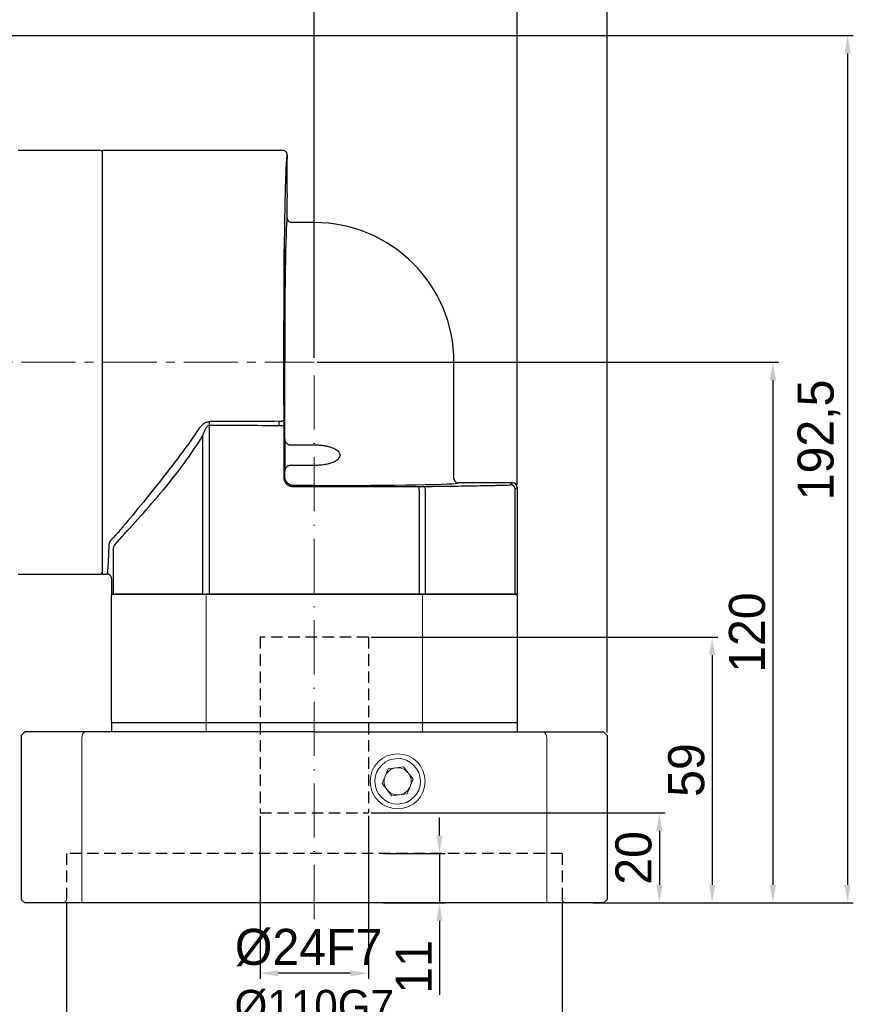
# Model space of a CAD drawing. Header units: millimetres. Extents: x 7078 to 7942, y -634 to -23.
# Tile 13 of 15: x 7522 to 7707, y -374 to -155. Entities that reach past the tile are written whole.
import ezdxf

# ---------------------------------------------------------------- set-up
doc = ezdxf.new("R2010")
doc.units = ezdxf.units.MM
doc.header["$PDSIZE"] = -5
for name, pattern in [('ACAD_ISO10W100', [18, 12, -3, 0, -3]), ('DASHED', [19.05, 12.7, -6.35]), ('点画线', [18, 12, -2, 2, -2])]:
    doc.linetypes.add(name, pattern=pattern)
doc.layers.get('0').update_dxf_attribs({"lineweight": 18})
doc.layers.get('Defpoints').update_dxf_attribs({"lineweight": 18})
for name, color, linetype, lineweight in [('4虚线层', 6, 'DASHED', 35), ('7中心线层', 7, '点画线', 18), ('中心线层', 7, 'ACAD_ISO10W100', 0), ('尺寸线层', 3, 'Continuous', 18), ('标注线', 7, 'Continuous', 18), ('粗实线', 7, 'Continuous', 40)]:
    doc.layers.add(name, color=color, linetype=linetype, lineweight=lineweight)
doc.styles.add('工程字', font='txt')
doc.dimstyles.new('ISO-25', dxfattribs={"dimtxt": 8, "dimasz": 4, "dimexe": 1.25, "dimexo": 0.625, "dimgap": 1.7, "dimtad": 1, "dimtxsty": '工程字', "dimcen": 2, "dimdle": 8, "dimadec": 0, "dimazin": 0, "dimtfac": 1, "dimtmove": 0, "dimatfit": 3, "dimfxl": 1, "dimarcsym": 0})

# ---------------------------------------------------------------- blocks, each defined once
blk = doc.blocks.new('*D10')
at = {"layer": 'Defpoints', "color": 0}
for p in [(7455.26, -158.84), (7705.6, -158.84), (7648.42, -351.34)]:
    blk.add_point(p, dxfattribs=at)
at = {"layer": '尺寸线层', "color": 0, "lineweight": -2}
for p, q in [((7455.88, -158.84), (7706.85, -158.84)), ((7705.6, -347.34), (7705.6, -162.84)), ((7649.05, -351.34), (7706.85, -351.34))]:
    blk.add_line(p, q, dxfattribs=at)
at = {"layer": '尺寸线层', "color": 0}
for points in [[(7706.27, -162.84), (7704.93, -162.84), (7705.6, -158.84)], [(7704.93, -347.34), (7706.27, -347.34), (7705.6, -351.34)]]:
    blk.add_solid(points, dxfattribs=at)
at = {"layer": '尺寸线层', "color": 0, "insert": (7699.23, -248.59), "char_height": 8, "attachment_point": 5, "rotation": 90, "style": '工程字'}
blk.add_mtext('192,5', dxfattribs=at)
blk = doc.blocks.new('*D11')
at = {"layer": 'Defpoints', "color": 0}
for p in [(7455.76, -129.94), (7455.76, -159.34), (7587.26, -231.34)]:
    blk.add_point(p, dxfattribs=at)
at = {"layer": '尺寸线层', "color": 0, "lineweight": -2}
for p, q in [((7455.76, -158.34), (7455.76, -128.69)), ((7587.26, -230.34), (7587.26, -128.69)), ((7583.26, -129.94), (7459.76, -129.94))]:
    blk.add_line(p, q, dxfattribs=at)
at = {"layer": '尺寸线层', "color": 0}
for points in [[(7459.76, -129.28), (7459.76, -130.61), (7455.76, -129.94)], [(7583.26, -130.61), (7583.26, -129.28), (7587.26, -129.94)]]:
    blk.add_solid(points, dxfattribs=at)
at = {"layer": '尺寸线层', "color": 0, "insert": (7521.51, -123.97), "char_height": 8, "attachment_point": 5, "style": '工程字'}
blk.add_mtext('131,5', dxfattribs=at)
blk = doc.blocks.new('*D13')
at = {"layer": 'Defpoints', "color": 0}
for p in [(7418.76, -115.54), (7418.76, -193.39), (7632.26, -259.14)]:
    blk.add_point(p, dxfattribs=at)
at = {"layer": '尺寸线层', "color": 0, "lineweight": -2}
for p, q in [((7418.76, -192.76), (7418.76, -114.29)), ((7628.26, -115.54), (7422.76, -115.54)), ((7632.26, -258.52), (7632.26, -114.29))]:
    blk.add_line(p, q, dxfattribs=at)
at = {"layer": '尺寸线层', "color": 0}
for points in [[(7422.76, -114.88), (7422.76, -116.21), (7418.76, -115.54)], [(7628.26, -116.21), (7628.26, -114.88), (7632.26, -115.54)]]:
    blk.add_solid(points, dxfattribs=at)
at = {"layer": '尺寸线层', "color": 0, "insert": (7525.51, -109.17), "char_height": 8, "attachment_point": 5, "style": '工程字'}
blk.add_mtext('213,5', dxfattribs=at)
blk = doc.blocks.new('*D39')
at = {"layer": 'Defpoints', "color": 0}
for p in [(7587.26, -231.34), (7651.46, -351.34), (7689.01, -351.34)]:
    blk.add_point(p, dxfattribs=at)
at = {"layer": '尺寸线层', "color": 0, "lineweight": -2}
for p, q in [((7587.89, -231.34), (7690.26, -231.34)), ((7689.01, -235.34), (7689.01, -347.34)), ((7652.09, -351.34), (7690.26, -351.34))]:
    blk.add_line(p, q, dxfattribs=at)
at = {"layer": '尺寸线层', "color": 0}
for points in [[(7689.68, -235.34), (7688.35, -235.34), (7689.01, -231.34)], [(7688.35, -347.34), (7689.68, -347.34), (7689.01, -351.34)]]:
    blk.add_solid(points, dxfattribs=at)
at = {"layer": '尺寸线层', "color": 0, "insert": (7683.31, -291.34), "char_height": 8, "attachment_point": 5, "rotation": 90, "style": '工程字'}
blk.add_mtext('120', dxfattribs=at)
blk = doc.blocks.new('*D40')
at = {"layer": 'Defpoints', "color": 0}
for p in [(7599.26, -292.34), (7651.46, -351.34), (7675.53, -351.34)]:
    blk.add_point(p, dxfattribs=at)
at = {"layer": '尺寸线层', "color": 0, "lineweight": -2}
for p, q in [((7599.89, -292.34), (7676.78, -292.34)), ((7675.53, -296.34), (7675.53, -347.34)), ((7652.09, -351.34), (7676.78, -351.34))]:
    blk.add_line(p, q, dxfattribs=at)
at = {"layer": '尺寸线层', "color": 0}
for points in [[(7676.2, -296.34), (7674.86, -296.34), (7675.53, -292.34)], [(7674.86, -347.34), (7676.2, -347.34), (7675.53, -351.34)]]:
    blk.add_solid(points, dxfattribs=at)
at = {"layer": '尺寸线层', "color": 0, "insert": (7669.83, -321.84), "char_height": 8, "attachment_point": 5, "rotation": 90, "style": '工程字'}
blk.add_mtext('59', dxfattribs=at)
blk = doc.blocks.new('*D41')
at = {"layer": 'Defpoints', "color": 0}
for p in [(7575.26, -331.34), (7599.26, -331.34), (7575.26, -366.93)]:
    blk.add_point(p, dxfattribs=at)
at = {"layer": '尺寸线层', "color": 0, "lineweight": -2}
for p, q in [((7575.26, -331.97), (7575.26, -368.18)), ((7599.26, -331.97), (7599.26, -368.18)), ((7595.26, -366.93), (7579.26, -366.93))]:
    blk.add_line(p, q, dxfattribs=at)
at = {"layer": '尺寸线层', "color": 0}
for points in [[(7579.26, -366.27), (7579.26, -367.6), (7575.26, -366.93)], [(7595.26, -367.6), (7595.26, -366.27), (7599.26, -366.93)]]:
    blk.add_solid(points, dxfattribs=at)
at = {"layer": '尺寸线层', "color": 0, "insert": (7586.01, -361.23), "char_height": 8, "attachment_point": 5, "style": '工程字'}
blk.add_mtext('%%C24F7', dxfattribs=at)
blk = doc.blocks.new('*D42')
at = {"layer": 'Defpoints', "color": 0}
for p in [(7601.98, -340.34), (7601.98, -351.34), (7615.04, -351.34)]:
    blk.add_point(p, dxfattribs=at)
at = {"layer": '尺寸线层', "color": 0, "lineweight": -2}
for p, q in [((7615.04, -336.34), (7615.04, -332.34)), ((7602.61, -340.34), (7616.29, -340.34)), ((7615.04, -340.34), (7615.04, -351.34)), ((7602.61, -351.34), (7616.29, -351.34)), ((7615.04, -355.34), (7615.04, -371.72))]:
    blk.add_line(p, q, dxfattribs=at)
at = {"layer": '尺寸线层', "color": 0}
for points in [[(7614.38, -336.34), (7615.71, -336.34), (7615.04, -340.34)], [(7615.71, -355.34), (7614.38, -355.34), (7615.04, -351.34)]]:
    blk.add_solid(points, dxfattribs=at)
at = {"layer": '尺寸线层', "color": 0, "insert": (7609.34, -365.53), "char_height": 8, "attachment_point": 5, "rotation": 90, "style": '工程字'}
blk.add_mtext('11', dxfattribs=at)
blk = doc.blocks.new('*D43')
at = {"layer": 'Defpoints', "color": 0}
for p in [(7532.26, -350.54), (7642.26, -350.54), (7642.26, -379.45)]:
    blk.add_point(p, dxfattribs=at)
at = {"layer": '尺寸线层', "color": 0, "lineweight": -2}
for p, q in [((7532.26, -351.17), (7532.26, -380.7)), ((7642.26, -351.17), (7642.26, -380.7)), ((7536.26, -379.45), (7638.26, -379.45))]:
    blk.add_line(p, q, dxfattribs=at)
at = {"layer": '尺寸线层', "color": 0}
for points in [[(7536.26, -378.78), (7536.26, -380.12), (7532.26, -379.45)], [(7638.26, -380.12), (7638.26, -378.78), (7642.26, -379.45)]]:
    blk.add_solid(points, dxfattribs=at)
at = {"layer": '尺寸线层', "color": 0, "insert": (7587.26, -374.25), "char_height": 7, "attachment_point": 5, "style": '工程字'}
blk.add_mtext('%%c110G7', dxfattribs=at)
blk = doc.blocks.new('*D44')
at = {"layer": 'Defpoints', "color": 0}
for p in [(7599.26, -331.34), (7652.26, -351.34), (7663.83, -351.34)]:
    blk.add_point(p, dxfattribs=at)
at = {"layer": '尺寸线层', "color": 0, "lineweight": -2}
for p, q in [((7599.89, -331.34), (7665.08, -331.34)), ((7663.83, -335.34), (7663.83, -347.34)), ((7652.89, -351.34), (7665.08, -351.34))]:
    blk.add_line(p, q, dxfattribs=at)
at = {"layer": '尺寸线层', "color": 0}
for points in [[(7664.5, -335.34), (7663.17, -335.34), (7663.83, -331.34)], [(7663.17, -347.34), (7664.5, -347.34), (7663.83, -351.34)]]:
    blk.add_solid(points, dxfattribs=at)
at = {"layer": '尺寸线层', "color": 0, "insert": (7658.13, -341.34), "char_height": 8, "attachment_point": 5, "rotation": 90, "style": '工程字'}
blk.add_mtext('20', dxfattribs=at)
blk = doc.blocks.new('*D45')
at = {"layer": 'Defpoints', "color": 0}
for p in [(7418.76, -100.3), (7418.76, -193.39), (7652.26, -314.14)]:
    blk.add_point(p, dxfattribs=at)
at = {"layer": '尺寸线层', "color": 0, "lineweight": -2}
for p, q in [((7418.76, -192.76), (7418.76, -99.05)), ((7648.26, -100.3), (7422.76, -100.3)), ((7652.26, -313.52), (7652.26, -99.05))]:
    blk.add_line(p, q, dxfattribs=at)
at = {"layer": '尺寸线层', "color": 0}
for points in [[(7422.76, -99.64), (7422.76, -100.97), (7418.76, -100.3)], [(7648.26, -100.97), (7648.26, -99.64), (7652.26, -100.3)]]:
    blk.add_solid(points, dxfattribs=at)
at = {"layer": '尺寸线层', "color": 0, "insert": (7535.51, -93.93), "char_height": 8, "attachment_point": 5, "style": '工程字'}
blk.add_mtext('233,5', dxfattribs=at)
blk = doc.blocks.new('90L1')
at = {"color": 7, "linetype": 'Continuous', "lineweight": 30}
for p, q in [((40.05, 94), (0, 94)), ((0, 0), (0, 94)), ((41, 79), (41, 83.5)), ((41.98, 77.97), (41.63, 78.08)), ((47, 78), (42, 78)), ((78, 21.2), (78, 47)), ((78.08, 20.82), (77.97, 21.17)), ((78.08, 20.82), (77.97, 21.17)), ((91, 20.2), (79, 20.2)), ((92, 19.2), (92, -4.5)), ((0, 0), (1, 0)), ((2, -1), (2, -4.5)), ((2, -4.5), (2.42, -4.5)), ((2.42, -4.5), (2.82, -4.5)), ((22.31, -4.5), (2.82, -4.5)), ((22.31, -4.5), (23.76, -4.5)), ((70.24, -4.5), (23.76, -4.5)), ((70.24, -4.5), (71.69, -4.5)), ((91.18, -4.5), (71.69, -4.5)), ((91.18, -4.5), (91.58, -4.5)), ((92, -4.5), (91.58, -4.5))]:
    blk.add_line(p, q, dxfattribs=at)
at = {"color": 7, "linetype": 'Continuous', "lineweight": 25}
for p, q in [((42, 78), (41.98, 77.95)), ((41.98, 77.95), (42, 78)), ((40.44, 30.06), (40.44, 47)), ((23.76, -4.5), (23.76, 33.03)), ((39.23, 32.96), (40.23, 32.96)), ((40.23, 32.96), (40.23, 21.43)), ((22.25, -4.5), (22.25, 30.71)), ((41.44, 28.67), (47, 28.67)), ((47, 24.08), (41.44, 24.08)), ((40.44, 21.64), (40.44, 22.69)), ((40.23, 21.43), (40.44, 21.64)), ((77.95, 21.18), (78, 21.2)), ((78, 21.2), (77.95, 21.18)), ((90.58, 19.78), (91, 20.2)), ((42.44, 19.64), (42.23, 19.43)), ((42.23, 19.43), (70.24, 19.43)), ((47, 19.64), (42.44, 19.64)), ((70.24, 18.43), (70.24, 19.43)), ((70.24, 18.43), (70.24, -4.5)), ((71.69, -4.5), (71.69, 18.43)), ((92, 19.2), (91.58, 18.78)), ((91.58, -4.5), (91.58, 18.78)), ((2.42, 5.46), (2.42, -4.5)), ((1.03, 0.06), (1, 0))]:
    blk.add_line(p, q, dxfattribs=at)
at = {"color": 7, "linetype": 'Continuous', "lineweight": 25, "flags": 128}
blk.add_lwpolyline([(71.69, 18.43), (71.68, 18.63), (71.65, 18.81), (71.61, 18.98), (71.55, 19.14), (71.47, 19.26), (71.39, 19.35), (71.3, 19.41), (71.21, 19.43)], dxfattribs=at)
at = {"color": 7, "linetype": 'Continuous', "lineweight": 30}
blk.add_arc((47, 47), 31, 0, 90, dxfattribs=at)
at = {"color": 7, "linetype": 'Continuous', "lineweight": 25}
blk.add_arc((90.58, 18.78), 1, 0.0204, 89.9796, dxfattribs=at)
at = {"color": 7, "linetype": 'Continuous', "lineweight": 30}
for centre, major_axis, ratio, start_param, end_param in [((41, 88.25), (0, 4.75), 0.017455, 0, 3.141593), ((91, 19.2), (-0.707, -0.707), 0.999695, 2.356347, 3.926839)]:
    blk.add_ellipse(centre, major_axis=major_axis, ratio=ratio, start_param=start_param, end_param=end_param, dxfattribs=at)
at = {"color": 7, "linetype": 'Continuous', "lineweight": 25}
for centre, major_axis, start_param, end_param in [((41, 47), (0, 32), 0.000545, 1.570796), ((40.38, 26.38), (0, 5.25), 3.934749, 5.490029), ((47, 20.2), (32, 0), 4.712389, 6.28264), ((88.58, 19.78), (2, 0), 5.760077, 6.265732), ((70.24, 19.46), (2, 0), 4.712389, 5.217749)]:
    blk.add_ellipse(centre, major_axis=major_axis, ratio=0.017455, start_param=start_param, end_param=end_param, dxfattribs=at)
for centre in [(40.38, 67.62), (40.38, 26.38)]:
    blk.add_ellipse(centre, major_axis=(0, 4.75), ratio=0.017455, dxfattribs=at)
at = {"color": 7, "linetype": 'Continuous', "lineweight": 30}
for points, knots in [([(41, 93), (41, 93.03), (41, 93.1), (40.98, 93.21), (40.95, 93.31), (40.91, 93.42), (40.86, 93.52), (40.79, 93.62), (40.69, 93.73), (40.55, 93.84), (40.37, 93.93), (40.19, 93.99), (40.06, 94), (40, 94)], [0, 0, 0, 0, 0.065024, 0.132693, 0.202769, 0.274936, 0.348809, 0.423936, 0.499817, 0.631217, 0.759894, 0.883437, 1, 1, 1, 1]), ([(41, 79), (41, 78.97), (41, 78.91), (41.02, 78.81), (41.04, 78.72), (41.07, 78.63), (41.11, 78.54), (41.16, 78.45), (41.22, 78.37), (41.32, 78.26), (41.55, 78.07), (41.81, 78.03), (42, 78)], [0, 0, 0, 0, 0.058338, 0.118419, 0.180044, 0.242977, 0.306946, 0.371648, 0.436761, 0.501948, 0.646519, 1, 1, 1, 1]), ([(78, 21.2), (78, 21.16), (78, 21.1), (78.02, 21), (78.04, 20.91), (78.07, 20.83), (78.1, 20.76), (78.13, 20.7), (78.17, 20.64), (78.2, 20.6), (78.23, 20.56), (78.25, 20.53), (78.27, 20.51), (78.28, 20.5), (78.34, 20.44), (78.45, 20.36), (78.62, 20.26), (78.81, 20.21), (78.94, 20.2), (79, 20.2)], [0, 0, 0, 0, 0.064862, 0.126982, 0.185674, 0.240346, 0.290512, 0.335791, 0.3759, 0.41064, 0.439882, 0.463548, 0.481595, 0.494004, 0.500769, 0.630342, 0.758307, 0.882197, 1, 1, 1, 1]), ([(2, -1), (2, -0.88), (1.98, -0.75), (1.88, -0.51), (1.8, -0.39), (1.61, -0.2), (1.49, -0.12), (1.24, -0.02), (1.12, 0), (1, 0)], [0, 0, 0, 0, 0.25, 0.25, 0.5, 0.5, 0.75, 0.75, 1, 1, 1, 1])]:
    blk.add_open_spline(points, degree=3, knots=knots, dxfattribs=at)
at = {"color": 7, "linetype": 'Continuous', "lineweight": 25}
for points, knots in [([(41, 93), (41, 93), (40.99, 93), (40.98, 92.98), (40.97, 92.96), (40.95, 92.93), (40.94, 92.88), (40.93, 92.83), (40.92, 92.77), (40.9, 92.62), (40.86, 92.34), (40.82, 91.8), (40.77, 91.11), (40.71, 90), (40.64, 88.25), (40.56, 85.59), (40.48, 82.41), (40.42, 78.76), (40.36, 74.68), (40.3, 70.24), (40.26, 65.48), (40.23, 60.47), (40.21, 55.28), (40.2, 50.86), (40.2, 47.31), (40.2, 44.65), (40.2, 41.99), (40.21, 39.79), (40.21, 38.04), (40.22, 36.74), (40.22, 35.44), (40.23, 34.59), (40.23, 34.16)], [0, 0, 0, 0, 0.007821, 0.015638, 0.023451, 0.031263, 0.039075, 0.046889, 0.054707, 0.062529, 0.093786, 0.12505, 0.156307, 0.18757, 0.250063, 0.312555, 0.375047, 0.437537, 0.500026, 0.562514, 0.625001, 0.687488, 0.749973, 0.812459, 0.843711, 0.87497, 0.906222, 0.937482, 0.953116, 0.968739, 0.984363, 1, 1, 1, 1]), ([(23.76, 33.81), (23.38, 33.81), (23.04, 33.68), (22.48, 33.37), (22.25, 33.17), (21.62, 32.57), (21.3, 32.13), (21.01, 31.69)], [0, 0, 0, 0, 0.25, 0.25, 0.5, 0.5, 1, 1, 1, 1]), ([(22.31, 30.82), (22.46, 31.28), (22.64, 31.74), (22.97, 32.37), (23.09, 32.57), (23.39, 32.9), (23.56, 33.03), (23.76, 33.03)], [0, 0, 0, 0, 0.5, 0.5, 0.75, 0.75, 1, 1, 1, 1]), ([(39.23, 33.88), (39.35, 33.88), (39.47, 33.89), (39.72, 33.91), (39.83, 33.94), (40.03, 33.99), (40.1, 34.02), (40.2, 34.09), (40.23, 34.13), (40.23, 34.16)], [0, 0, 0, 0, 0.25, 0.25, 0.5, 0.5, 0.75, 0.75, 1, 1, 1, 1]), ([(39.23, 32.96), (39.23, 33.02), (39.23, 33.14), (39.23, 33.33), (39.23, 33.52), (39.23, 33.7), (39.23, 33.82), (39.23, 33.88)], [0, 0, 0, 0, 0.201426, 0.402464, 0.602785, 0.802068, 1, 1, 1, 1]), ([(21.01, 31.69), (19.4, 29.24), (17.71, 26.95), (14.33, 22.51), (12.64, 20.38), (9.35, 16.27), (7.74, 14.29), (4.71, 10.66), (3.27, 8.98), (1.89, 7.48)], [0, 0, 0, 0, 0.25, 0.25, 0.5, 0.5, 0.75, 0.75, 1, 1, 1, 1]), ([(2.82, 6.57), (4.17, 8.11), (5.66, 9.74), (8.85, 13.26), (10.55, 15.16), (13.99, 19.19), (15.73, 21.32), (19.12, 25.84), (20.78, 28.23), (22.31, 30.82)], [0, 0, 0, 0, 0.25, 0.25, 0.5, 0.5, 0.75, 0.75, 1, 1, 1, 1]), ([(41.44, 28.67), (41.42, 28.67), (41.37, 28.67), (41.31, 28.68), (41.24, 28.71), (41.17, 28.74), (41.11, 28.78), (41.04, 28.83), (40.94, 28.92), (40.82, 29.06), (40.69, 29.26), (40.58, 29.46), (40.51, 29.67), (40.45, 29.87), (40.45, 30), (40.44, 30.06)], [0, 0, 0, 0, 0.031385, 0.063308, 0.096426, 0.131328, 0.168518, 0.208413, 0.251353, 0.369451, 0.501179, 0.624667, 0.75058, 0.877516, 1, 1, 1, 1]), ([(47, 28.67), (47.13, 28.67), (47.39, 28.66), (47.78, 28.65), (48.16, 28.63), (48.53, 28.59), (48.89, 28.55), (49.24, 28.5), (49.58, 28.43), (49.91, 28.36), (50.41, 28.24), (51.04, 28.03), (51.68, 27.72), (52.15, 27.4), (52.45, 27.09), (52.64, 26.75), (52.7, 26.42), (52.67, 26.13), (52.57, 25.87), (52.39, 25.61), (52.12, 25.34), (51.69, 25.03), (51.06, 24.72), (50.34, 24.49), (49.66, 24.33), (49.03, 24.22), (48.38, 24.14), (47.7, 24.09), (47.24, 24.09), (47, 24.08)], [0, 0, 0, 0, 0.029948, 0.05926, 0.087957, 0.116057, 0.143584, 0.170561, 0.197012, 0.222964, 0.248444, 0.315224, 0.373054, 0.411611, 0.444247, 0.472615, 0.499182, 0.518635, 0.538874, 0.561049, 0.591087, 0.625231, 0.683254, 0.750424, 0.796795, 0.844791, 0.894568, 0.946263, 1, 1, 1, 1]), ([(40.44, 22.69), (40.44, 22.72), (40.45, 22.78), (40.46, 22.88), (40.48, 22.98), (40.52, 23.12), (40.58, 23.29), (40.69, 23.49), (40.82, 23.69), (40.96, 23.85), (41.09, 23.96), (41.2, 24.03), (41.32, 24.08), (41.4, 24.08), (41.44, 24.08)], [0, 0, 0, 0, 0.060844, 0.122585, 0.185436, 0.249599, 0.375421, 0.498985, 0.630237, 0.748857, 0.821983, 0.886548, 0.944856, 1, 1, 1, 1]), ([(40.23, 21.43), (40.23, 21.38), (40.23, 21.29), (40.25, 21.14), (40.28, 21), (40.31, 20.87), (40.36, 20.73), (40.41, 20.6), (40.47, 20.47), (40.55, 20.35), (40.63, 20.23), (40.72, 20.12), (40.82, 20.01), (40.92, 19.92), (41.03, 19.83), (41.15, 19.75), (41.27, 19.67), (41.4, 19.61), (41.53, 19.55), (41.67, 19.51), (41.81, 19.47), (41.95, 19.45), (42.09, 19.43), (42.18, 19.43), (42.23, 19.43)], [0, 0, 0, 0, 0.045464, 0.090925, 0.136383, 0.18184, 0.227295, 0.272748, 0.3182, 0.363651, 0.409101, 0.454551, 0.5, 0.545449, 0.590899, 0.636349, 0.6818, 0.727252, 0.772705, 0.81816, 0.863617, 0.909075, 0.954536, 1, 1, 1, 1]), ([(42.44, 19.64), (42.18, 19.64), (41.92, 19.69), (41.43, 19.89), (41.21, 20.04), (40.84, 20.41), (40.69, 20.63), (40.49, 21.12), (40.44, 21.38), (40.44, 21.64)], [0, 0, 0, 0, 0.25, 0.25, 0.5, 0.5, 0.75, 0.75, 1, 1, 1, 1]), ([(71.21, 19.43), (71.4, 19.44), (71.8, 19.44), (72.38, 19.45), (72.97, 19.45), (73.54, 19.46), (74.11, 19.46), (74.68, 19.47), (75.24, 19.48), (75.8, 19.48), (76.35, 19.49), (77.63, 19.51), (79.57, 19.53), (82.07, 19.57), (84.4, 19.62), (86.14, 19.65), (87.36, 19.68), (88.15, 19.7), (88.9, 19.72), (89.63, 19.74), (90.08, 19.75), (90.31, 19.76)], [0, 0, 0, 0, 0.025027, 0.050037, 0.075033, 0.10002, 0.125003, 0.149986, 0.174975, 0.199973, 0.224986, 0.250017, 0.374994, 0.499993, 0.624972, 0.749974, 0.800012, 0.849997, 0.899966, 0.949954, 1, 1, 1, 1])]:
    blk.add_open_spline(points, degree=3, knots=knots, dxfattribs=at)
for points in [[(39.23, 33.88), (34.07, 33.84), (28.92, 33.81), (23.76, 33.81)], [(23.76, 33.03), (23.76, 33.3), (23.76, 33.56), (23.76, 33.81)], [(23.76, 33.03), (28.92, 33.03), (34.08, 33), (39.23, 32.96)], [(40.23, 34.16), (40.23, 33.77), (40.23, 33.36), (40.23, 32.96)], [(1.89, 7.48), (1.56, 7.11), (1.43, 6.71), (1.42, 6.32)], [(2.42, 5.46), (2.43, 5.86), (2.58, 6.2), (2.82, 6.57)]]:
    blk.add_open_spline(points, degree=3, dxfattribs=at)
at = {"linetype": 'Continuous', "lineweight": 25}
blk.add_open_spline([(1.42, 6.32), (1.41, 5.97), (1.38, 5.21), (1.34, 4.14), (1.3, 3.09), (1.25, 2.12), (1.19, 1.25), (1.13, 0.57), (1.08, 0.14), (1.04, 0.08), (1.03, 0.06)], degree=3, knots=[0, 0, 0, 0, 0.094814, 0.200492, 0.317033, 0.444435, 0.582698, 0.731821, 0.891802, 1, 1, 1, 1], dxfattribs=at)

msp = doc.modelspace()

# ---------------------------------------------------------------- linework, layer by layer
at = {"linetype": 'Continuous', "lineweight": 15}
for p, q in [((7563.0402, -282.8413), (7542.2638, -282.8413)), ((7542.2638, -283.1413), (7542.2638, -282.8413)), ((7563.0402, -282.8413), (7542.2638, -282.8413)), ((7542.2638, -311.0413), (7542.2638, -283.1413)), ((7563.5152, -282.8413), (7563.0402, -282.8413)), ((7563.5151, -282.8413), (7563.0402, -282.8413)), ((7563.2638, -283.1413), (7563.2638, -311.0413)), ((7563.5151, -282.8413), (7611.0125, -282.8413)), ((7563.5152, -282.8413), (7611.0125, -282.8413)), ((7563.9081, -282.8413), (7610.6196, -282.8413)), ((7563.9081, -282.8413), (7610.6195, -282.8413)), ((7611.4875, -282.8413), (7611.0125, -282.8413)), ((7611.4875, -282.8413), (7611.0125, -282.8413)), ((7611.2638, -311.0413), (7611.2638, -283.1413)), ((7632.1438, -282.8413), (7611.4875, -282.8413)), ((7632.1438, -282.8413), (7611.4875, -282.8413)), ((7632.2638, -282.8413), (7632.1438, -282.8413)), ((7632.2638, -282.8413), (7632.1438, -282.8413)), ((7632.2638, -282.8413), (7632.2638, -283.1413)), ((7632.2638, -283.1413), (7632.2638, -311.0413))]:
    msp.add_line(p, q, dxfattribs=at)
at = {"color": 2, "linetype": 'Continuous', "lineweight": 15}
for p, q in [((7542.2638, -283.1413), (7542.2638, -282.8413)), ((7611.7175, -282.8413), (7610.7585, -282.8413)), ((7611.7175, -282.8413), (7610.7585, -282.8413)), ((7563.9081, -311.3413), (7542.2638, -311.3413)), ((7610.6195, -311.3413), (7563.9081, -311.3413))]:
    msp.add_line(p, q, dxfattribs=at)
at = {"color": 7, "linetype": 'Continuous', "lineweight": 15}
for p, q in [((7563.2638, -283.1413), (7563.2638, -313.3412)), ((7611.2638, -313.3412), (7611.2638, -283.1413))]:
    msp.add_line(p, q, dxfattribs=at)
for p, q in [((7607.0907, -321.1457), (7603.6561, -321.5965)), ((7609.1985, -323.8948), (7607.0907, -321.1457)), ((7603.6561, -321.5965), (7602.3292, -324.7964)), ((7602.3292, -324.7964), (7604.4369, -327.5455)), ((7607.8715, -327.0947), (7609.1985, -323.8948)), ((7604.4369, -327.5455), (7607.8715, -327.0947))]:
    msp.add_line(p, q)
at = {"extrusion": (0, 0, -1)}
for radius, start, end in [(6.1, 270, 90), (6.1, 90, 270), (3, 181.132594, 241.132594)]:
    msp.add_arc((-7605.7638, -324.3456), radius, start, end, dxfattribs=at)
for radius, start, end in [(5.053, 67.477326, 247.477326), (5.053, 247.477326, 67.477326), (3, 157.477326, 217.477326), (3, 97.477326, 157.477326), (3, 67.477326, 97.477326), (3, 37.477326, 67.477326), (3, 337.477326, 37.477326), (3, 277.477326, 337.477326), (3, 217.477326, 247.477326), (3, 247.477326, 277.477326)]:
    msp.add_arc((7605.7638, -324.3456), radius, start, end)
msp.add_ellipse((7536.613, -314.8412), major_axis=(0, 1.5), ratio=0.6327902, start_param=4.73856892, end_param=6.28318531, dxfattribs=at)
msp.add_ellipse((7637.9147, -314.8412), major_axis=(0, 1.5), ratio=0.6327902, start_param=4.73856892, end_param=6.28318531)
at = {"layer": '4虚线层', "color": 0, "lineweight": -2, "ltscale": 0.2}
for p, q in [((7599.2638, -292.3413), (7575.2638, -292.3413)), ((7575.2638, -292.3413), (7575.2638, -331.3412)), ((7599.2638, -292.3413), (7599.2638, -331.3412)), ((7575.2638, -331.3412), (7599.2638, -331.3412)), ((7642.2638, -340.3412), (7532.2638, -340.3412)), ((7532.2638, -340.3412), (7532.2638, -350.7412)), ((7642.2638, -340.3412), (7642.2638, -350.5412))]:
    msp.add_line(p, q, dxfattribs=at)
at = {"layer": '7中心线层'}
msp.add_line((7414.3018, -231.3413), (7587.2638, -231.3413), dxfattribs=at)
for centre, start, end in [((7531.4638, -350.5412), 270, 0), ((7643.0638, -350.5412), 180, 270)]:
    msp.add_arc(centre, 0.8, start, end, dxfattribs=at)
at = {"layer": '中心线层', "color": 0}
msp.add_line((7587.2638, -354.9051), (7587.2638, -231.3413), dxfattribs=at)
at = {"layer": '标注线'}
for p, q in [((7535.6641, -314.8019), (7535.6641, -351.3412)), ((7638.8635, -314.8019), (7638.8635, -351.3412))]:
    msp.add_line(p, q, dxfattribs=at)
at = {"layer": '粗实线', "color": 0, "linetype": 'Continuous', "lineweight": 30}
for p, q in [((7539.9598, -184.3413), (7521.5598, -184.3413)), ((7540.2598, -184.6413), (7539.9598, -184.3413)), ((7540.2598, -278.3413), (7540.2598, -184.3413)), ((7521.5598, -278.3413), (7539.9598, -278.3413)), ((7539.9598, -278.3413), (7540.2598, -278.0413))]:
    msp.add_line(p, q, dxfattribs=at)
at = {"layer": '粗实线', "linetype": 'Continuous', "lineweight": 30}
for p, q in [((7542.2638, -282.8413), (7563.2638, -282.8413)), ((7542.2638, -282.8413), (7563.2638, -282.8413)), ((7542.2638, -282.8413), (7542.2638, -283.1413)), ((7542.2638, -282.8413), (7563.2638, -282.8413)), ((7542.2638, -282.8413), (7563.2638, -282.8413)), ((7542.2638, -283.1413), (7542.2638, -283.1413)), ((7542.2638, -311.0413), (7542.2638, -283.1413)), ((7595.2638, -282.8413), (7563.2638, -282.8413)), ((7610.7585, -282.8413), (7563.2638, -282.8413)), ((7595.2638, -282.8413), (7563.2638, -282.8413)), ((7610.7585, -282.8413), (7563.2638, -282.8413)), ((7563.9081, -282.8413), (7610.6196, -282.8413)), ((7563.9081, -282.8413), (7610.6195, -282.8413)), ((7610.7585, -282.8413), (7595.2638, -282.8413)), ((7610.7585, -282.8413), (7595.2638, -282.8413)), ((7611.7175, -282.8413), (7610.7585, -282.8413)), ((7611.7175, -282.8413), (7610.7585, -282.8413)), ((7611.7175, -282.8413), (7632.0189, -282.8413)), ((7611.7175, -282.8413), (7632.0189, -282.8413)), ((7611.7175, -282.8413), (7632.0189, -282.8413)), ((7611.7175, -282.8413), (7632.0189, -282.8413)), ((7632.2638, -282.8413), (7632.0189, -282.8413)), ((7632.2638, -282.8413), (7632.0189, -282.8413)), ((7632.2638, -283.1413), (7632.2638, -282.8413)), ((7632.2638, -283.1413), (7632.2638, -311.0413)), ((7542.2638, -311.0413), (7542.2638, -311.3413)), ((7632.2638, -311.3413), (7542.2638, -311.3413)), ((7632.2638, -311.3413), (7610.6195, -311.3413)), ((7632.2638, -311.3413), (7632.2638, -311.0413)), ((7632.2638, -311.3413), (7632.2638, -313.3413))]:
    msp.add_line(p, q, dxfattribs=at)
at = {"layer": '粗实线', "lineweight": 30}
for p, q in [((7542.2638, -311.3412), (7542.2638, -313.3412)), ((7522.2638, -314.1412), (7523.0638, -313.3412)), ((7522.2638, -314.1412), (7522.2638, -350.5412)), ((7587.2638, -313.3412), (7523.0638, -313.3412)), ((7587.2638, -313.3412), (7651.4638, -313.3412)), ((7652.2638, -314.1412), (7651.4638, -313.3412)), ((7652.2638, -314.1412), (7652.2638, -350.5412)), ((7522.2638, -350.5412), (7523.0638, -351.3412)), ((7651.4638, -351.3412), (7523.0638, -351.3412)), ((7652.2638, -350.5412), (7651.4638, -351.3412))]:
    msp.add_line(p, q, dxfattribs=at)

# ---------------------------------------------------------------- block references
at = {"layer": '标注线'}
msp.add_blockref('90L1', (7540.2598, -278.3413), dxfattribs=at)

# ---------------------------------------------------------------- dimensions: what is measured, and where the dimension line sits
at = {"layer": '尺寸线层'}
dim = msp.add_linear_dim(base=(7418.7598, -100.3045), p1=(7652.2638, -314.1412), p2=(7418.7598, -193.3867), dimstyle='ISO-25', override={"dimtxsty": '工程字'}, dxfattribs=at)
dim.commit()
dim.dimension.update_dxf_attribs({"geometry": '*D45', "text_midpoint": (7535.5118, -93.9341)})
dim = msp.add_linear_dim(base=(7418.7598, -115.5446), p1=(7632.2598, -259.1432), p2=(7418.7598, -193.3867), dimstyle='ISO-25', dxfattribs=at)
dim.commit()
dim.dimension.update_dxf_attribs({"geometry": '*D13', "text_midpoint": (7525.5118, -115.5446), "dimtype": 160})
dim = msp.add_linear_dim(base=(7455.7598, -129.9421), p1=(7587.2638, -231.3413), p2=(7455.7598, -159.3413), dimstyle='ISO-25', override={"dimexo": 1, "dimgap": 1.3}, dxfattribs=at)
dim.commit()
dim.dimension.update_dxf_attribs({"geometry": '*D11', "text_midpoint": (7521.5118, -129.9421), "dimtype": 160})
for base, p1, p2, angle, picture, middle in [((7705.5994, -158.8413), (7648.4228, -351.3412), (7455.2598, -158.8413), 90, '*D10', (7705.5994, -248.594)), ((7663.8348, -351.3412), (7599.2638, -331.3412), (7652.2638, -351.3412), 270, '*D44', (7663.8348, -341.3412))]:
    dim = msp.add_linear_dim(base=base, p1=p1, p2=p2, angle=angle, dimstyle='ISO-25', override={"dimtxsty": '工程字'}, dxfattribs=at)
    dim.commit()
    dim.dimension.update_dxf_attribs({"geometry": picture, "text_midpoint": middle, "dimtype": 160})
for base, p1, picture, middle in [((7689.0126, -351.3412), (7587.2638, -231.3413), '*D39', (7689.0126, -291.3412)), ((7675.5303, -351.3412), (7599.2638, -292.3413), '*D40', (7675.5303, -321.8412))]:
    dim = msp.add_linear_dim(base=base, p1=p1, p2=(7651.4638, -351.3412), angle=90, dimstyle='ISO-25', dxfattribs=at)
    dim.commit()
    dim.dimension.update_dxf_attribs({"geometry": picture, "text_midpoint": middle, "dimtype": 160})
dim = msp.add_linear_dim(base=(7575.2638, -366.9336), p1=(7599.2638, -331.3412), p2=(7575.2638, -331.3412), text='%%C<>F7', dimstyle='ISO-25', override={"dimtxsty": '工程字'}, dxfattribs=at)
dim.commit()
dim.dimension.update_dxf_attribs({"geometry": '*D41', "text_midpoint": (7586.0138, -366.9336), "dimtype": 160})
dim = msp.add_linear_dim(base=(7615.0441, -351.3412), p1=(7601.9824, -340.3412), p2=(7601.9824, -351.3412), angle=270, dimstyle='ISO-25', override={"dimtxsty": '工程字'}, dxfattribs=at)
dim.commit()
dim.dimension.update_dxf_attribs({"geometry": '*D42', "text_midpoint": (7609.3441, -365.5328)})
dim = msp.add_linear_dim(base=(7642.2638, -379.4516), p1=(7532.2638, -350.5412), p2=(7642.2638, -350.5412), text='%%c<>G7', dimstyle='ISO-25', override={"dimtxt": 7, "dimtxsty": '工程字'}, dxfattribs=at)
dim.commit()
dim.dimension.update_dxf_attribs({"geometry": '*D43', "text_midpoint": (7587.2638, -374.2516)})

doc.saveas('drawing.dxf')
